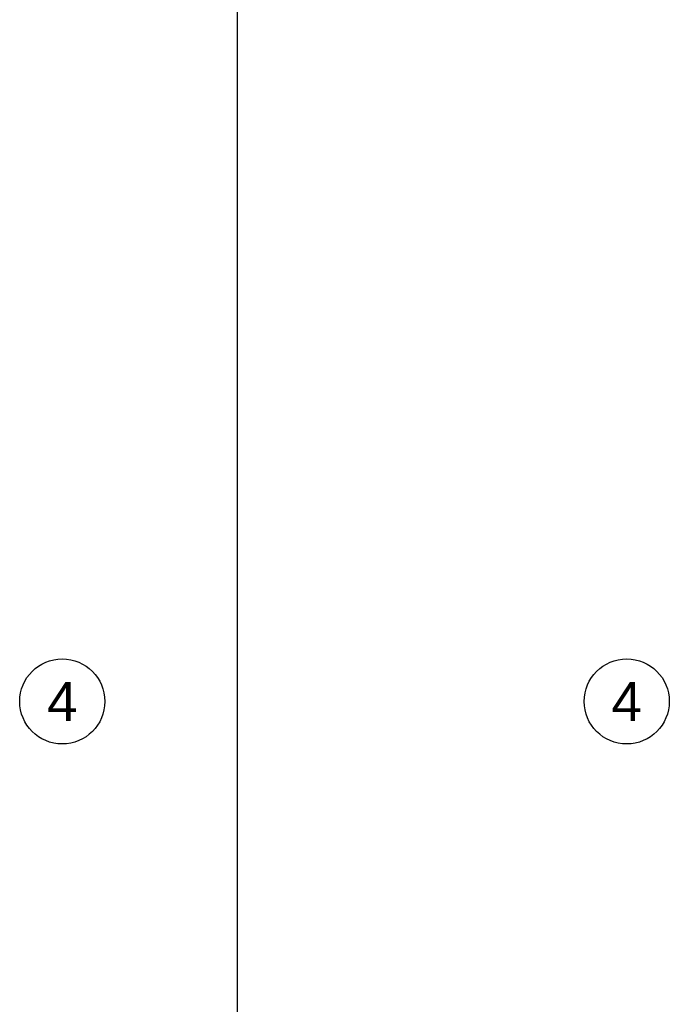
# Model space of a CAD drawing. Header units: millimetres. Extents: x -1999 to 66669, y -9261 to 66490.
# Tile 2 of 14: x -1999 to 3971, y 24214 to 33269. Entities that reach past the tile are written whole.
import ezdxf
from ezdxf.enums import TextEntityAlignment as Align

# ---------------------------------------------------------------- set-up
doc = ezdxf.new("R2010")
doc.units = ezdxf.units.MM
doc.header["$LTSCALE"] = 3
doc.linetypes.add('DASHDOTX2', pattern=[50.8, 25.4, -12.7, 0, -12.7])
doc.layers.add('SZ-Axis', color=255, linetype='DASHDOTX2')
doc.layers.add('SZ-Axis-text', color=9, linetype='Continuous')
doc.styles.add('arial', font='arial.ttf')

msp = doc.modelspace()

# ---------------------------------------------------------------- linework, layer by layer
at = {"layer": 'SZ-Axis', "color": 250, "linetype": 'Continuous', "ltscale": 0.05}
msp.add_line((0, 65708.2), (0, -8479), dxfattribs=at)
at = {"layer": 'SZ-Axis-text', "color": 250, "linetype": 'Continuous', "lineweight": -3}
for centre in [(-1607.9, 27000), (3579.9, 27000)]:
    msp.add_circle(centre, 391.1, dxfattribs=at)

# ---------------------------------------------------------------- texts
at = {"layer": 'SZ-Axis-text', "color": 250, "linetype": 'Continuous', "lineweight": -3, "style": 'arial'}
for p in [(-1607.9, 27000), (3579.9, 27000)]:
    msp.add_text('4', height=360, dxfattribs=at).set_placement(p, align=Align.MIDDLE_CENTER)

doc.saveas('drawing.dxf')
